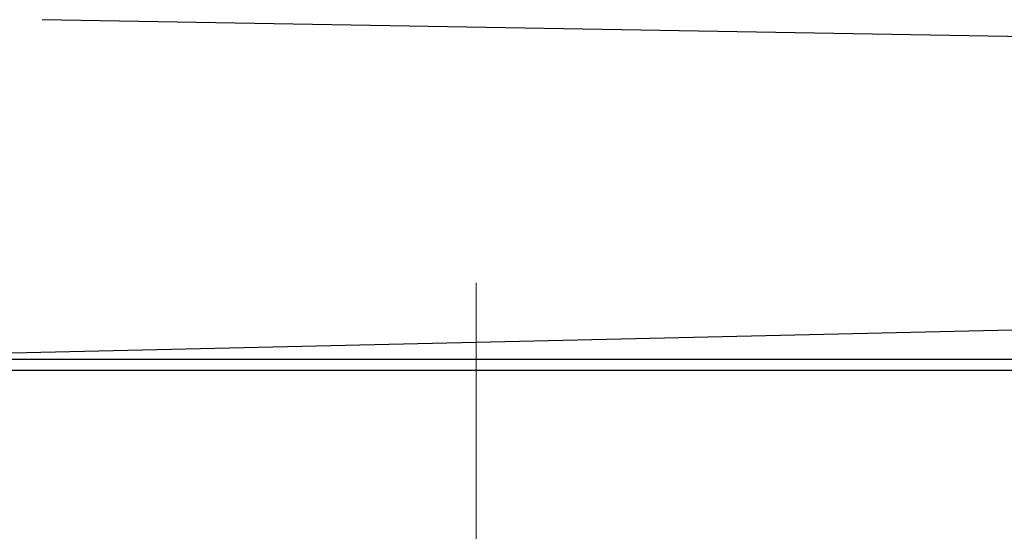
# Model space of a CAD drawing. Header units: millimetres. Extents: x 0 to 1300, y 0 to 891.
# Tile 36 of 146: x 591 to 608, y 296 to 305. Entities that reach past the tile are written whole.
import ezdxf

# ---------------------------------------------------------------- set-up
doc = ezdxf.new("R2010")
doc.units = ezdxf.units.MM
doc.header["$LTSCALE"] = 0.545669
doc.linetypes.add('CENTER', pattern=[50.8, 31.75, -6.35, 6.35, -6.35])
doc.layers.add('NoLayerName_001', color=7, linetype='Continuous')

# ---------------------------------------------------------------- blocks, each defined once
blk = doc.blocks.new('DIM_0003')
at = {"color": 3, "linetype": 'Continuous', "lineweight": 13}
blk.add_arc((60.066, 60.917), 60.066, 345, 255, dxfattribs=at)

msp = doc.modelspace()

# ---------------------------------------------------------------- linework, layer by layer
at = {"layer": 'NoLayerName_001', "color": 7, "linetype": 'Continuous', "lineweight": 25}
for p, q in [((620.69466753, 304.43105699), (591.49466753, 304.94074488)), ((618.05514944, 299.71966066), (586.35764849, 298.98250947))]:
    msp.add_line(p, q, dxfattribs=at)
at = {"layer": 'NoLayerName_001', "color": 4, "linetype": 'CENTER', "lineweight": 13}
msp.add_line((599.10164849, 300.32718784), (599.10164849, 250.23311567), dxfattribs=at)
at = {"layer": 'NoLayerName_001', "color": 110, "linetype": 'Continuous', "lineweight": 25}
for p, q in [((619.29364849, 298.98250947), (578.90964849, 298.98250947)), ((579.10164849, 298.79050947), (619.10164849, 298.79050947))]:
    msp.add_line(p, q, dxfattribs=at)

# ---------------------------------------------------------------- block references
at = {"layer": 'NoLayerName_001', "color": 3, "linetype": 'Continuous', "lineweight": 13}
msp.add_blockref('DIM_0003', (539.03552246, 216.87330627), dxfattribs=at)

doc.saveas('drawing.dxf')
